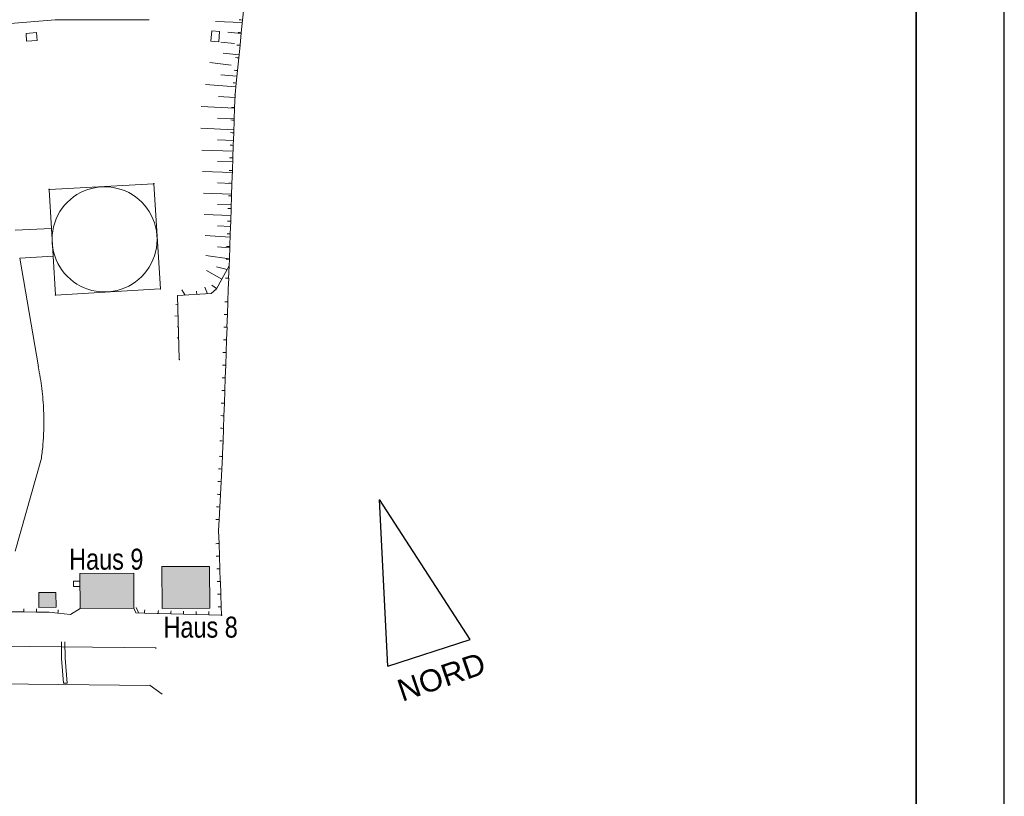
# Model space of a CAD drawing. Header units: metres. Extents: x -15 to 143, y -45 to 47.
# Tile 36 of 41: x 94.8 to 100.4, y 25.43 to 29.85. Entities that reach past the tile are written whole.
import ezdxf
from ezdxf.enums import TextEntityAlignment as Align

# ---------------------------------------------------------------- set-up
doc = ezdxf.new("R2010")
doc.units = ezdxf.units.M
doc.header["$LTSCALE"] = 0.0125
doc.layers.add('X_YYY_STF_8', color=7, linetype='Continuous', lineweight=9)
doc.layers.add('X_YYY_STF__8', color=7, linetype='Continuous')
doc.styles.add('Arial', font='arial.ttf')
doc.styles.add('ERSTELLTER_STIL_2', font='ARIALN.TTF')

# ---------------------------------------------------------------- blocks, each defined once
blk = doc.blocks.new('Ü_Plan_W')
at = {"layer": 'X_YYY_STF_8', "linetype": 'Continuous', "lineweight": 9}
for points in [[(7.144, 2.8461), (7.1435, 2.8448), (7.1423, 2.8448), (7.1414, 2.8461), (7.1423, 2.8473), (7.1435, 2.8473), (7.144, 2.8461)], [(7.08, 0.3785), (7.0792, 0.3772), (7.0779, 0.3772), (7.0775, 0.3785), (7.0779, 0.3793), (7.0792, 0.3793), (7.08, 0.3785)]]:
    blk.add_hatch(color=256, dxfattribs=at).paths.add_polyline_path(points, flags=0)
at = {"layer": 'X_YYY_STF_8', "linetype": 'Continuous', "lineweight": 0}
for points in [[(6.263, 2.3965), (6.2626, 2.3952), (6.2613, 2.3952), (6.2605, 2.3965), (6.2613, 2.3978), (6.2626, 2.3978), (6.263, 2.3965)], [(6.7592, 2.4244), (6.7583, 2.4236), (6.7575, 2.4236), (6.7566, 2.4244), (6.7575, 2.4257), (6.7583, 2.4257), (6.7592, 2.4244)], [(6.7901, 1.9253), (6.7892, 1.9241), (6.7884, 1.9241), (6.7875, 1.9253), (6.7884, 1.9266), (6.7892, 1.9266), (6.7901, 1.9253)], [(6.2926, 1.8965), (6.2918, 1.8953), (6.2905, 1.8953), (6.2901, 1.8965), (6.2905, 1.8978), (6.2918, 1.8978)], [(6.8798, 1.5909), (6.8794, 1.5896), (6.8781, 1.5896), (6.8773, 1.5909), (6.8781, 1.5922), (6.8794, 1.5922), (6.8798, 1.5909)], [(7.0872, 1.1904), (7.0864, 1.1896), (7.0851, 1.1896), (7.0847, 1.1904), (7.0851, 1.1917), (7.0864, 1.1917), (7.0872, 1.1904)], [(6.7689, 0.2231), (6.768, 0.2218), (6.7668, 0.2218), (6.7659, 0.2231), (6.7668, 0.2239), (6.768, 0.2239), (6.7689, 0.2231)], [(6.741, 0.0453), (6.7401, 0.044), (6.7388, 0.044), (6.7384, 0.0453), (6.7388, 0.0461), (6.7401, 0.0461), (6.741, 0.0453)]]:
    blk.add_hatch(color=256, dxfattribs=at).paths.add_polyline_path(points, flags=0)
at = {"layer": 'X_YYY_STF_8'}
h = blk.add_hatch(color=9, dxfattribs=at)
h.dxf.hatch_style = 1
edge = h.paths.add_edge_path()
edge.add_line((6.7951, 0.6083), (7.0225, 0.6093))
edge.add_line((7.0225, 0.6093), (7.0236, 0.4115))
edge.add_line((7.0236, 0.4115), (6.7968, 0.4102))
edge.add_line((6.7968, 0.4102), (6.7951, 0.6083))
h = blk.add_hatch(color=9, dxfattribs=at)
h.dxf.hatch_style = 1
h.paths.add_polyline_path([(6.4075, 0.5766), (6.6626, 0.577), (6.6631, 0.4111), (6.4078, 0.4106)])
h = blk.add_hatch(color=9, dxfattribs=at)
h.dxf.hatch_style = 1
h.paths.add_polyline_path([(6.2126, 0.486), (6.2935, 0.4864), (6.2939, 0.4157), (6.2126, 0.4153)])
at = {"layer": 'X_YYY_STF_8', "linetype": 'Continuous', "lineweight": 0}
for p, q in [((7.1838, 3.2584), (7.1783, 3.2)), ((6.3036, 3.2008), (6.2897, 3.2008)), ((6.735, 3.2021), (6.3036, 3.2008)), ((7.177, 3.1881), (7.0508, 3.1941)), ((7.1706, 3.2008), (7.163, 3.2013)), ((7.1783, 3.2), (7.1719, 3.1403)), ((7.1783, 3.2), (7.1783, 3.2)), ((6.2012, 3.1407), (6.1517, 3.1369)), ((6.1517, 3.1369), (6.1542, 3.0997)), ((6.2042, 3.1035), (6.2012, 3.1407)), ((7.0699, 3.1466), (7.0326, 3.15)), ((7.0652, 3.0967), (7.0699, 3.1466)), ((7.1719, 3.1373), (7.1093, 3.1424)), ((7.1647, 3.1411), (7.1571, 3.1416)), ((7.1723, 3.1403), (7.1664, 3.0806)), ((7.1719, 3.1403), (7.1723, 3.1403)), ((7.028, 3.1005), (7.0652, 3.0967)), ((7.1397, 3.0899), (7.0756, 3.0961)), ((7.1588, 3.0815), (7.1512, 3.0819)), ((7.1618, 3.0357), (7.0864, 3.0434)), ((7.1664, 3.0806), (7.1601, 3.0209)), ((7.1664, 3.0806), (7.1664, 3.0806)), ((7.1245, 2.9866), (7.0237, 2.9985)), ((7.1529, 3.0218), (7.1452, 3.0222)), ((7.1605, 3.0209), (7.1541, 2.9612)), ((7.1601, 3.0209), (7.1605, 3.0209)), ((7.1469, 2.9617), (7.1393, 2.9625)), ((7.1545, 2.9612), (7.1482, 2.9015)), ((7.1541, 2.9612), (7.1545, 2.9612)), ((7.1516, 2.9346), (7.0754, 2.9409)), ((7.141, 2.902), (7.1334, 2.9028)), ((7.1482, 2.9015), (7.1427, 2.8473)), ((7.1482, 2.9015), (7.1482, 2.9015)), ((7.1465, 2.8838), (7.0026, 2.8943)), ((7.1423, 2.833), (7.0644, 2.8376)), ((7.1435, 2.8461), (7.1435, 2.8459)), ((7.1406, 2.7822), (6.9818, 2.7902)), ((7.1334, 2.7864), (7.1258, 2.7864)), ((7.141, 2.786), (7.1389, 2.7259)), ((7.141, 2.786), (7.141, 2.786)), ((7.1389, 2.7314), (7.0589, 2.7352)), ((7.1313, 2.7263), (7.1236, 2.7267)), ((7.1389, 2.7263), (7.1368, 2.6662)), ((7.1389, 2.7259), (7.1389, 2.7263)), ((7.1372, 2.6801), (6.981, 2.6873)), ((7.1291, 2.6662), (7.1215, 2.6666)), ((7.1368, 2.6662), (7.1347, 2.6061)), ((7.1368, 2.6662), (7.1368, 2.666)), ((7.1355, 2.6293), (7.0593, 2.6323)), ((7.1334, 2.5785), (6.9848, 2.584)), ((7.127, 2.6065), (7.1194, 2.6065)), ((7.1347, 2.6061), (7.1325, 2.5459)), ((7.1347, 2.6061), (7.1347, 2.6061)), ((7.1317, 2.5277), (7.0593, 2.5303)), ((7.1249, 2.5464), (7.1173, 2.5468)), ((7.1325, 2.5464), (7.1304, 2.4862)), ((7.1325, 2.5459), (7.1325, 2.5464)), ((7.13, 2.4769), (6.989, 2.4816)), ((7.1228, 2.4862), (7.1156, 2.4867)), ((7.1304, 2.4862), (7.1283, 2.4261)), ((7.1304, 2.4862), (7.1304, 2.486)), ((7.1283, 2.4257), (7.0597, 2.4283)), ((6.2626, 2.3969), (6.2626, 2.3965)), ((6.7566, 2.4244), (6.263, 2.3965)), ((6.7579, 2.4232), (6.7888, 1.9266)), ((6.7587, 2.4249), (6.7587, 2.4247)), ((7.1207, 2.4266), (7.1135, 2.4266)), ((7.1283, 2.4261), (7.1262, 2.3664)), ((7.1283, 2.4261), (7.1283, 2.4259)), ((7.1266, 2.3749), (6.9928, 2.38)), ((7.119, 2.3664), (7.1114, 2.3669)), ((7.1262, 2.3664), (7.1241, 2.3063)), ((7.1262, 2.3664), (7.1262, 2.3664)), ((7.1249, 2.3237), (7.0597, 2.3262)), ((7.1169, 2.3063), (7.1093, 2.3068)), ((7.1245, 2.3063), (7.1224, 2.2462)), ((7.1241, 2.3063), (7.1245, 2.3063)), ((7.1232, 2.2729), (6.9966, 2.2788)), ((7.1148, 2.2466), (7.1071, 2.2466)), ((7.1224, 2.2466), (7.1203, 2.1865)), ((7.1224, 2.2462), (7.1224, 2.2466)), ((6.2723, 2.2123), (6.1, 2.2035)), ((6.2723, 2.2123), (6.2804, 2.0807)), ((7.1211, 2.2221), (7.0602, 2.225)), ((7.1194, 2.1709), (7.0005, 2.1789)), ((7.1126, 2.1865), (7.105, 2.187)), ((7.1203, 2.1865), (7.1181, 2.1264)), ((7.1203, 2.1865), (7.1203, 2.1863)), ((7.1177, 2.1201), (7.0602, 2.1251)), ((7.1105, 2.1268), (7.1029, 2.1268)), ((7.1181, 2.1264), (7.116, 2.0663)), ((7.1181, 2.1264), (7.1181, 2.1262)), ((6.2804, 2.0807), (6.1225, 2.0718)), ((6.2105, 1.5562), (6.1225, 2.0718)), ((6.291, 1.8978), (6.2804, 2.0807)), ((7.116, 2.0684), (7.0043, 2.0832)), ((7.1084, 2.0667), (7.1008, 2.0667)), ((7.116, 2.0667), (7.1148, 2.0354)), ((7.116, 2.0663), (7.116, 2.0667)), ((7.08, 1.9723), (7.0068, 2.013)), ((7.0546, 1.9258), (7.1148, 2.0354)), ((7.1054, 2.018), (7.0555, 2.0303)), ((7.1054, 1.9757), (7.0978, 1.9761)), ((7.1131, 1.9757), (7.1109, 1.9236)), ((7.1126, 1.9753), (7.1131, 1.9757)), ((6.7875, 1.9253), (6.2922, 1.8965)), ((6.7896, 1.9253), (6.7896, 1.9251)), ((6.9069, 1.8965), (6.89, 1.9211)), ((6.9611, 1.8995), (6.9602, 1.9143)), ((7.0119, 1.9025), (7, 1.9338)), ((7.0297, 1.9033), (7.0546, 1.9258)), ((7.0555, 1.9274), (7.0322, 1.944)), ((7.1109, 1.9236), (7.1088, 1.8635)), ((6.2922, 1.8965), (6.2922, 1.8963)), ((6.8697, 1.8944), (7.0297, 1.9033)), ((6.9683, 1.8741), (6.9683, 1.8737)), ((6.8709, 1.8496), (6.8616, 1.8521)), ((7.1012, 1.8639), (7.094, 1.8639)), ((7.1088, 1.8635), (7.1067, 1.8038)), ((7.1088, 1.8635), (7.1088, 1.8635)), ((6.8726, 1.7962), (6.8578, 1.7975)), ((7.0995, 1.8038), (7.0919, 1.8043)), ((7.1071, 1.8038), (7.1046, 1.7437)), ((7.1067, 1.8038), (7.1071, 1.8038)), ((6.8743, 1.7446), (6.8688, 1.745)), ((7.0974, 1.7441), (7.0898, 1.7441)), ((7.105, 1.7437), (7.1029, 1.6836)), ((7.1046, 1.7437), (7.105, 1.7437)), ((6.8756, 1.6933), (6.8684, 1.6933)), ((7.0953, 1.684), (7.0877, 1.684)), ((7.1029, 1.684), (7.1008, 1.6239)), ((7.1029, 1.6836), (7.1029, 1.684)), ((6.8773, 1.6421), (6.8751, 1.6421)), ((6.8794, 1.5913), (6.8794, 1.5909)), ((7.0932, 1.6239), (7.0855, 1.6243)), ((7.1008, 1.6239), (7.0987, 1.5638)), ((7.1008, 1.6239), (7.1008, 1.6239)), ((7.0911, 1.5642), (7.0834, 1.5642)), ((7.0987, 1.5638), (7.0966, 1.5037)), ((7.0987, 1.5638), (7.0987, 1.5638)), ((7.0889, 1.5041), (7.0813, 1.5041)), ((7.0966, 1.5041), (7.0944, 1.444)), ((7.0966, 1.5037), (7.0966, 1.5041)), ((7.0868, 1.4444), (7.0796, 1.4444)), ((7.0944, 1.444), (7.0923, 1.3839)), ((7.0944, 1.444), (7.0944, 1.444)), ((7.0847, 1.3843), (7.0775, 1.3843)), ((7.0923, 1.3839), (7.0902, 1.3242)), ((7.0923, 1.3839), (7.0923, 1.3839)), ((7.0826, 1.3242), (7.0754, 1.3246)), ((7.0902, 1.3242), (7.0881, 1.2641)), ((7.0902, 1.3242), (7.0902, 1.3242)), ((7.0809, 1.2645), (7.0733, 1.2645)), ((7.0885, 1.2641), (7.0864, 1.204)), ((7.0881, 1.2641), (7.0885, 1.2641)), ((7.0788, 1.2044), (7.0712, 1.2044)), ((7.0855, 1.1896), (7.0826, 1.1307)), ((7.0864, 1.204), (7.086, 1.1921)), ((7.0864, 1.204), (7.0864, 1.204)), ((7.0754, 1.1312), (7.0678, 1.1316)), ((7.0826, 1.1307), (7.0796, 1.071)), ((7.0826, 1.1307), (7.0826, 1.1305)), ((7.072, 1.0715), (7.0648, 1.0719)), ((7.0796, 1.071), (7.0767, 1.0109)), ((7.0796, 1.071), (7.0796, 1.071)), ((7.069, 1.0114), (7.0614, 1.0118)), ((7.0767, 1.0109), (7.0737, 0.9508)), ((7.0767, 1.0109), (7.0767, 1.0107)), ((7.0661, 0.9512), (7.0585, 0.9517)), ((7.0737, 0.9512), (7.0703, 0.8911)), ((7.0737, 0.9508), (7.0737, 0.9512)), ((7.0631, 0.8915), (7.0555, 0.892)), ((7.0707, 0.8911), (7.0673, 0.831)), ((7.0703, 0.8911), (7.0707, 0.8911)), ((7.0597, 0.8314), (7.0525, 0.8319)), ((7.0673, 0.8314), (7.0648, 0.7777)), ((7.0673, 0.831), (7.0673, 0.8314)), ((7.0593, 0.7176), (7.0517, 0.7171)), ((7.0669, 0.718), (7.0669, 0.718)), ((7.0669, 0.718), (7.069, 0.6579)), ((7.0614, 0.6574), (7.0538, 0.6574)), ((7.069, 0.6579), (7.069, 0.6579)), ((7.069, 0.6579), (7.0707, 0.5978)), ((7.0635, 0.5978), (7.0559, 0.5973)), ((7.0707, 0.5978), (7.0712, 0.5982)), ((7.0712, 0.5982), (7.0729, 0.5381)), ((6.377, 0.5139), (6.377, 0.5389)), ((6.377, 0.5389), (6.4075, 0.5389)), ((6.377, 0.522), (6.377, 0.5304)), ((6.4075, 0.514), (6.377, 0.5139)), ((7.0657, 0.5376), (7.058, 0.5372)), ((7.0729, 0.5381), (7.0733, 0.5381)), ((7.0733, 0.5381), (7.075, 0.478)), ((7.0678, 0.4775), (7.0602, 0.4775)), ((7.075, 0.478), (7.0754, 0.478)), ((7.0754, 0.478), (7.0771, 0.4178)), ((6.1411, 0.3937), (6.081, 0.3941)), ((6.1411, 0.4013), (6.1411, 0.4085)), ((6.2012, 0.3933), (6.1411, 0.3937)), ((6.1411, 0.3937), (6.1411, 0.3937)), ((6.2012, 0.4009), (6.2012, 0.4081)), ((6.2012, 0.3933), (6.2012, 0.3933)), ((6.3028, 0.3882), (6.2613, 0.3929)), ((6.3028, 0.3882), (6.3028, 0.3882)), ((6.3036, 0.3954), (6.3045, 0.403)), ((6.4078, 0.4106), (6.3625, 0.3814)), ((6.7139, 0.3878), (6.6719, 0.3891)), ((6.683, 0.3937), (6.6741, 0.4153)), ((6.6851, 0.3886), (6.683, 0.3937)), ((6.7139, 0.3954), (6.7143, 0.403)), ((6.774, 0.3861), (6.7139, 0.3878)), ((6.7139, 0.3878), (6.7139, 0.3878)), ((6.7786, 0.3861), (6.774, 0.3861)), ((6.7786, 0.3933), (6.7791, 0.4009)), ((6.8387, 0.3844), (6.7786, 0.3861)), ((6.7786, 0.3861), (6.7786, 0.3861)), ((6.8387, 0.392), (6.8392, 0.3992)), ((6.8989, 0.3831), (6.8387, 0.3844)), ((6.8387, 0.3844), (6.8387, 0.3844)), ((6.8984, 0.3827), (6.8989, 0.3831)), ((6.9586, 0.3814), (6.8984, 0.3827)), ((6.8989, 0.3903), (6.8989, 0.3979)), ((6.9586, 0.3891), (6.959, 0.3962)), ((7.0187, 0.3802), (6.9586, 0.3814)), ((6.9586, 0.3814), (6.9586, 0.3814)), ((7.0187, 0.3874), (7.0191, 0.395)), ((7.0187, 0.3797), (7.0187, 0.3802)), ((7.0775, 0.3785), (7.0187, 0.3797)), ((7.0699, 0.4178), (7.0623, 0.4174)), ((7.0771, 0.4178), (7.0775, 0.4183)), ((7.0775, 0.4183), (7.0784, 0.3797)), ((7.0796, 0.3785), (7.0796, 0.3783)), ((6.3206, 0.1735), (6.3193, 0.2515)), ((6.3363, 0.2515), (6.3371, 0.1744)), ((5.99, 0.2312), (6.7659, 0.2231)), ((6.7685, 0.2231), (6.7685, 0.2229)), ((6.3299, 0.0551), (6.3206, 0.1735)), ((6.3371, 0.1744), (6.3464, 0.0563)), ((6.7384, 0.0453), (5.9866, 0.0538)), ((6.3464, 0.0563), (6.3299, 0.0551)), ((6.7405, 0.0453), (6.7405, 0.0451)), ((6.7968, 0.0034), (6.7405, 0.0444))]:
    blk.add_line(p, q, dxfattribs=at)
at = {"layer": 'X_YYY_STF_8', "linetype": 'Continuous', "lineweight": 5}
for p, q in [((6.1563, 3.1907), (6.0382, 3.1814)), ((6.2897, 3.2008), (6.1563, 3.1907)), ((6.2617, 2.3952), (6.2723, 2.2123)), ((6.7731, 2.1607), (6.7731, 2.1603)), ((6.8785, 1.5922), (6.8697, 1.8944)), ((6.2253, 1.1235), (6.1009, 0.682))]:
    blk.add_line(p, q, dxfattribs=at)
at = {"layer": 'X_YYY_STF_8', "linetype": 'Continuous', "lineweight": 13}
for p, q in [((7.1783, 3.2), (7.1706, 3.2008)), ((7.1723, 3.1403), (7.1647, 3.1411)), ((7.1664, 3.0806), (7.1588, 3.0815)), ((7.1605, 3.0209), (7.1529, 3.0218)), ((7.1545, 2.9612), (7.1469, 2.9617)), ((7.1482, 2.9015), (7.141, 2.902)), ((7.141, 2.786), (7.1334, 2.7864)), ((7.1389, 2.7263), (7.1313, 2.7263)), ((7.1368, 2.6662), (7.1291, 2.6662)), ((7.1347, 2.6061), (7.127, 2.6065)), ((7.1325, 2.5464), (7.1249, 2.5464)), ((7.1304, 2.4862), (7.1228, 2.4862)), ((7.1283, 2.4261), (7.1207, 2.4266)), ((7.1262, 2.3664), (7.119, 2.3664)), ((7.1245, 2.3063), (7.1169, 2.3063)), ((7.1224, 2.2466), (7.1148, 2.2466)), ((7.1203, 2.1865), (7.1126, 2.1865)), ((7.1181, 2.1264), (7.1105, 2.1268)), ((7.116, 2.0667), (7.1084, 2.0667)), ((7.1131, 1.9757), (7.1054, 1.9757)), ((7.1088, 1.8635), (7.1012, 1.8639)), ((7.1071, 1.8038), (7.0995, 1.8038)), ((7.105, 1.7437), (7.0974, 1.7441)), ((7.1029, 1.684), (7.0953, 1.684)), ((7.1008, 1.6239), (7.0932, 1.6239)), ((7.0987, 1.5638), (7.0911, 1.5642)), ((7.0966, 1.5041), (7.0889, 1.5041)), ((7.0944, 1.444), (7.0868, 1.4444)), ((7.0923, 1.3839), (7.0847, 1.3843)), ((7.0902, 1.3242), (7.0826, 1.3242)), ((7.0885, 1.2641), (7.0809, 1.2645)), ((7.0864, 1.204), (7.0788, 1.2044)), ((7.0826, 1.1307), (7.0754, 1.1312)), ((7.0796, 1.071), (7.072, 1.0715)), ((7.0767, 1.0109), (7.069, 1.0114)), ((7.0737, 0.9512), (7.0661, 0.9512)), ((7.0707, 0.8911), (7.0631, 0.8915)), ((7.0673, 0.8314), (7.0597, 0.8314)), ((7.0669, 0.718), (7.0593, 0.7176)), ((7.069, 0.6579), (7.0614, 0.6574)), ((7.0712, 0.5982), (7.0635, 0.5978)), ((7.0733, 0.5381), (7.0657, 0.5376)), ((7.0754, 0.478), (7.0678, 0.4775)), ((6.1411, 0.3937), (6.1411, 0.4013)), ((6.2012, 0.3933), (6.2012, 0.4009)), ((6.3028, 0.3882), (6.3036, 0.3954)), ((6.6719, 0.3891), (6.6631, 0.4111)), ((6.7139, 0.3878), (6.7139, 0.3954)), ((6.7786, 0.3861), (6.7786, 0.3933)), ((6.8387, 0.3844), (6.8387, 0.392)), ((6.8989, 0.3831), (6.8989, 0.3903)), ((6.9586, 0.3814), (6.9586, 0.3891)), ((7.0187, 0.3802), (7.0187, 0.3874)), ((7.0775, 0.4183), (7.0699, 0.4178))]:
    blk.add_line(p, q, dxfattribs=at)
at = {"layer": 'X_YYY_STF_8', "linetype": 'Continuous', "lineweight": 9}
for p, q in [((7.1783, 3.2), (7.1783, 3.2)), ((7.1719, 3.1403), (7.1723, 3.1403)), ((7.1664, 3.0806), (7.1664, 3.0806)), ((7.1601, 3.0209), (7.1605, 3.0209)), ((7.1541, 2.9612), (7.1545, 2.9612)), ((7.1482, 2.9015), (7.1482, 2.9015)), ((7.1427, 2.8448), (7.141, 2.786)), ((7.141, 2.786), (7.141, 2.786)), ((7.1389, 2.7259), (7.1389, 2.7263)), ((7.1368, 2.6662), (7.1368, 2.666)), ((7.1347, 2.6061), (7.1347, 2.6061)), ((7.1325, 2.5459), (7.1325, 2.5464)), ((7.1304, 2.4862), (7.1304, 2.486)), ((7.1283, 2.4261), (7.1283, 2.4259)), ((7.1262, 2.3664), (7.1262, 2.3664)), ((7.1241, 2.3063), (7.1245, 2.3063)), ((7.1224, 2.2462), (7.1224, 2.2466)), ((7.1203, 2.1865), (7.1203, 2.1863)), ((7.1181, 2.1264), (7.1181, 2.1262)), ((7.116, 2.0663), (7.116, 2.0667)), ((7.1148, 2.0354), (7.1126, 1.9753)), ((7.1126, 1.9753), (7.1131, 1.9757)), ((7.1088, 1.8635), (7.1088, 1.8635)), ((7.1067, 1.8038), (7.1071, 1.8038)), ((7.1046, 1.7437), (7.105, 1.7437)), ((7.1029, 1.6836), (7.1029, 1.684)), ((7.1008, 1.6239), (7.1008, 1.6239)), ((7.0987, 1.5638), (7.0987, 1.5638)), ((7.0966, 1.5037), (7.0966, 1.5041)), ((7.0944, 1.444), (7.0944, 1.444)), ((7.0923, 1.3839), (7.0923, 1.3839)), ((7.0902, 1.3242), (7.0902, 1.3242)), ((7.0881, 1.2641), (7.0885, 1.2641)), ((7.0864, 1.204), (7.0864, 1.204)), ((7.0868, 1.1908), (7.0868, 1.1906)), ((7.0826, 1.1307), (7.0826, 1.1305)), ((7.0796, 1.071), (7.0796, 1.071)), ((7.0767, 1.0109), (7.0767, 1.0107)), ((7.0737, 0.9508), (7.0737, 0.9512)), ((7.0703, 0.8911), (7.0707, 0.8911)), ((7.0673, 0.831), (7.0673, 0.8314)), ((7.0648, 0.7777), (7.0669, 0.718)), ((7.0669, 0.718), (7.0669, 0.718)), ((7.069, 0.6579), (7.069, 0.6579)), ((7.0707, 0.5978), (7.0712, 0.5982)), ((7.0729, 0.5381), (7.0733, 0.5381)), ((7.075, 0.478), (7.0754, 0.478)), ((6.1411, 0.3937), (6.1411, 0.3937)), ((6.2613, 0.3929), (6.2012, 0.3933)), ((6.2012, 0.3933), (6.2012, 0.3933)), ((6.3625, 0.3814), (6.3028, 0.3882)), ((6.3028, 0.3882), (6.3028, 0.3882)), ((6.7139, 0.3878), (6.7139, 0.3878)), ((6.7786, 0.3861), (6.7786, 0.3861)), ((6.8387, 0.3844), (6.8387, 0.3844)), ((6.8984, 0.3827), (6.8989, 0.3831)), ((6.9586, 0.3814), (6.9586, 0.3814)), ((7.0187, 0.3797), (7.0187, 0.3802)), ((7.0771, 0.4178), (7.0775, 0.4183))]:
    blk.add_line(p, q, dxfattribs=at)
at = {"layer": 'X_YYY_STF_8', "linetype": 'Continuous', "lineweight": 18}
for p, q in [((7.0326, 3.15), (7.028, 3.1005)), ((6.1542, 3.0997), (6.2042, 3.1035))]:
    blk.add_line(p, q, dxfattribs=at)
at = {"layer": 'X_YYY_STF_8', "linetype": 'Continuous', "lineweight": 9}
for points in [[(7.144, 2.8461), (7.1435, 2.8448), (7.1423, 2.8448), (7.1414, 2.8461), (7.1423, 2.8473), (7.1435, 2.8473), (7.144, 2.8461)], [(7.08, 0.3785), (7.0792, 0.3772), (7.0779, 0.3772), (7.0775, 0.3785), (7.0779, 0.3793), (7.0792, 0.3793), (7.08, 0.3785)]]:
    blk.add_lwpolyline(points, close=True, dxfattribs=at)
at = {"layer": 'X_YYY_STF_8', "linetype": 'Continuous', "lineweight": 0}
for points in [[(7.1414, 2.8461), (7.1414, 2.8462), (7.1414, 2.8463), (7.1415, 2.8464), (7.1415, 2.8465), (7.1415, 2.8466), (7.1415, 2.8467), (7.1416, 2.8468), (7.1416, 2.8469), (7.1417, 2.847), (7.1417, 2.847), (7.1418, 2.8471), (7.1419, 2.8471), (7.142, 2.8472), (7.1421, 2.8472), (7.1421, 2.8473), (7.1422, 2.8473), (7.1423, 2.8473), (7.1425, 2.8473), (7.1426, 2.8473), (7.1427, 2.8473)], [(7.1427, 2.8452), (7.1426, 2.8452), (7.1425, 2.8452), (7.1423, 2.8453), (7.1422, 2.8453), (7.1421, 2.8453), (7.1421, 2.8453), (7.142, 2.8454), (7.1419, 2.8454), (7.1418, 2.8455), (7.1417, 2.8455), (7.1417, 2.8455), (7.1416, 2.8456), (7.1416, 2.8457), (7.1415, 2.8457), (7.1415, 2.8458), (7.1415, 2.8458), (7.1415, 2.8459), (7.1414, 2.846), (7.1414, 2.846), (7.1414, 2.8461)], [(7.1427, 2.8473), (7.1428, 2.8473), (7.1428, 2.8473), (7.1429, 2.8473), (7.1429, 2.8473), (7.143, 2.8473), (7.1431, 2.8472), (7.1431, 2.8472), (7.1432, 2.8471), (7.1432, 2.8471), (7.1433, 2.847), (7.1433, 2.847), (7.1434, 2.8469), (7.1434, 2.8468), (7.1434, 2.8467), (7.1435, 2.8466), (7.1435, 2.8465), (7.1435, 2.8464), (7.1435, 2.8463), (7.1435, 2.8462), (7.1435, 2.8461)], [(7.1435, 2.8461), (7.1435, 2.846), (7.1435, 2.846), (7.1435, 2.8459), (7.1435, 2.8458), (7.1435, 2.8458), (7.1434, 2.8457), (7.1434, 2.8457), (7.1434, 2.8456), (7.1433, 2.8455), (7.1433, 2.8455), (7.1432, 2.8455), (7.1432, 2.8454), (7.1431, 2.8454), (7.1431, 2.8453), (7.143, 2.8453), (7.1429, 2.8453), (7.1429, 2.8453), (7.1428, 2.8452), (7.1428, 2.8452), (7.1427, 2.8452)], [(6.2605, 2.3969), (6.2605, 2.397), (6.2605, 2.397), (6.2605, 2.3971), (6.2605, 2.3972), (6.2606, 2.3972), (6.2606, 2.3973), (6.2606, 2.3973), (6.2607, 2.3974), (6.2607, 2.3975), (6.2608, 2.3975), (6.2609, 2.3975), (6.2609, 2.3976), (6.261, 2.3976), (6.2611, 2.3977), (6.2612, 2.3977), (6.2613, 2.3977), (6.2614, 2.3977), (6.2615, 2.3978), (6.2616, 2.3978), (6.2617, 2.3978)], [(6.2617, 2.3957), (6.2616, 2.3957), (6.2615, 2.3957), (6.2614, 2.3957), (6.2613, 2.3957), (6.2612, 2.3957), (6.2611, 2.3958), (6.261, 2.3958), (6.2609, 2.3959), (6.2609, 2.3959), (6.2608, 2.396), (6.2607, 2.396), (6.2607, 2.3961), (6.2606, 2.3962), (6.2606, 2.3963), (6.2606, 2.3964), (6.2605, 2.3965), (6.2605, 2.3966), (6.2605, 2.3967), (6.2605, 2.3968), (6.2605, 2.3969)], [(6.2617, 2.3978), (6.2618, 2.3978), (6.2619, 2.3978), (6.2619, 2.3977), (6.262, 2.3977), (6.2621, 2.3977), (6.2621, 2.3977), (6.2622, 2.3976), (6.2622, 2.3976), (6.2623, 2.3975), (6.2623, 2.3975), (6.2624, 2.3975), (6.2624, 2.3974), (6.2624, 2.3973), (6.2625, 2.3973), (6.2625, 2.3972), (6.2625, 2.3972), (6.2626, 2.3971), (6.2626, 2.397), (6.2626, 2.397), (6.2626, 2.3969)], [(6.2626, 2.3965), (6.2626, 2.3964), (6.2626, 2.3964), (6.2626, 2.3963), (6.2625, 2.3962), (6.2625, 2.3962), (6.2625, 2.3961), (6.2624, 2.3961), (6.2624, 2.396), (6.2624, 2.396), (6.2623, 2.3959), (6.2623, 2.3959), (6.2622, 2.3958), (6.2622, 2.3958), (6.2621, 2.3958), (6.2621, 2.3957), (6.262, 2.3957), (6.2619, 2.3957), (6.2619, 2.3957), (6.2618, 2.3957), (6.2617, 2.3957)], [(6.7566, 2.4249), (6.7566, 2.4249), (6.7566, 2.425), (6.7566, 2.4251), (6.7567, 2.4252), (6.7567, 2.4252), (6.7567, 2.4253), (6.7568, 2.4254), (6.7568, 2.4255), (6.7569, 2.4256), (6.7569, 2.4257), (6.757, 2.4257), (6.7571, 2.4258), (6.7572, 2.4259), (6.7572, 2.4259), (6.7573, 2.426), (6.7574, 2.426), (6.7575, 2.4261), (6.7576, 2.4261), (6.7578, 2.4261), (6.7579, 2.4261)], [(6.7579, 2.4236), (6.7578, 2.4236), (6.7576, 2.4236), (6.7575, 2.4236), (6.7574, 2.4236), (6.7573, 2.4237), (6.7572, 2.4237), (6.7572, 2.4237), (6.7571, 2.4238), (6.757, 2.4239), (6.7569, 2.4239), (6.7569, 2.424), (6.7568, 2.4241), (6.7568, 2.4241), (6.7567, 2.4242), (6.7567, 2.4243), (6.7567, 2.4244), (6.7566, 2.4245), (6.7566, 2.4246), (6.7566, 2.4247), (6.7566, 2.4249)], [(6.7579, 2.4261), (6.758, 2.4261), (6.758, 2.4261), (6.7581, 2.4261), (6.7581, 2.426), (6.7582, 2.426), (6.7583, 2.4259), (6.7583, 2.4259), (6.7584, 2.4258), (6.7584, 2.4257), (6.7585, 2.4257), (6.7585, 2.4256), (6.7586, 2.4255), (6.7586, 2.4254), (6.7586, 2.4253), (6.7587, 2.4252), (6.7587, 2.4252), (6.7587, 2.4251), (6.7587, 2.425), (6.7587, 2.4249), (6.7587, 2.4249)], [(6.7587, 2.4249), (6.7587, 2.4247), (6.7587, 2.4246), (6.7587, 2.4245), (6.7587, 2.4244), (6.7587, 2.4243), (6.7586, 2.4242), (6.7586, 2.4241), (6.7586, 2.4241), (6.7585, 2.424), (6.7585, 2.4239), (6.7584, 2.4239), (6.7584, 2.4238), (6.7583, 2.4237), (6.7583, 2.4237), (6.7582, 2.4237), (6.7581, 2.4236), (6.7581, 2.4236), (6.758, 2.4236), (6.758, 2.4236), (6.7579, 2.4236)], [(6.7875, 1.9253), (6.7875, 1.9255), (6.7875, 1.9256), (6.7875, 1.9257), (6.7876, 1.9258), (6.7876, 1.9259), (6.7876, 1.926), (6.7877, 1.9261), (6.7877, 1.9261), (6.7878, 1.9262), (6.7878, 1.9263), (6.7879, 1.9263), (6.788, 1.9264), (6.7881, 1.9264), (6.7881, 1.9265), (6.7882, 1.9265), (6.7883, 1.9265), (6.7884, 1.9266), (6.7886, 1.9266), (6.7887, 1.9266), (6.7888, 1.9266)], [(6.7888, 1.9245), (6.7887, 1.9245), (6.7886, 1.9245), (6.7884, 1.9245), (6.7883, 1.9245), (6.7882, 1.9246), (6.7881, 1.9246), (6.7881, 1.9246), (6.788, 1.9247), (6.7879, 1.9247), (6.7878, 1.9247), (6.7878, 1.9248), (6.7877, 1.9248), (6.7877, 1.9249), (6.7876, 1.925), (6.7876, 1.925), (6.7876, 1.9251), (6.7875, 1.9251), (6.7875, 1.9252), (6.7875, 1.9253), (6.7875, 1.9253)], [(6.7888, 1.9266), (6.7889, 1.9266), (6.7889, 1.9266), (6.789, 1.9266), (6.789, 1.9265), (6.7891, 1.9265), (6.7892, 1.9265), (6.7892, 1.9264), (6.7893, 1.9264), (6.7893, 1.9263), (6.7894, 1.9263), (6.7894, 1.9262), (6.7895, 1.9261), (6.7895, 1.9261), (6.7895, 1.926), (6.7896, 1.9259), (6.7896, 1.9258), (6.7896, 1.9257), (6.7896, 1.9256), (6.7896, 1.9255), (6.7896, 1.9253)], [(6.7896, 1.9253), (6.7896, 1.9253), (6.7896, 1.9252), (6.7896, 1.9251), (6.7896, 1.9251), (6.7896, 1.925), (6.7895, 1.925), (6.7895, 1.9249), (6.7895, 1.9248), (6.7894, 1.9248), (6.7894, 1.9247), (6.7893, 1.9247), (6.7893, 1.9247), (6.7892, 1.9246), (6.7892, 1.9246), (6.7891, 1.9246), (6.789, 1.9245), (6.789, 1.9245), (6.7889, 1.9245), (6.7889, 1.9245), (6.7888, 1.9245)], [(6.2901, 1.8965), (6.2901, 1.8967), (6.2901, 1.8968), (6.2901, 1.8969), (6.2902, 1.897), (6.2902, 1.8971), (6.2902, 1.8972), (6.2902, 1.8973), (6.2903, 1.8974), (6.2903, 1.8974), (6.2904, 1.8975), (6.2904, 1.8976), (6.2905, 1.8976), (6.2905, 1.8977), (6.2906, 1.8977), (6.2906, 1.8977), (6.2907, 1.8978), (6.2908, 1.8978), (6.2908, 1.8978), (6.2909, 1.8978), (6.291, 1.8978)], [(6.291, 1.8957), (6.2909, 1.8957), (6.2908, 1.8957), (6.2908, 1.8957), (6.2907, 1.8957), (6.2906, 1.8958), (6.2906, 1.8958), (6.2905, 1.8958), (6.2905, 1.8959), (6.2904, 1.8959), (6.2904, 1.896), (6.2903, 1.896), (6.2903, 1.8961), (6.2902, 1.8961), (6.2902, 1.8962), (6.2902, 1.8962), (6.2902, 1.8963), (6.2901, 1.8964), (6.2901, 1.8964), (6.2901, 1.8965), (6.2901, 1.8965)], [(6.291, 1.8978), (6.2911, 1.8978), (6.2912, 1.8978), (6.2913, 1.8978), (6.2914, 1.8978), (6.2915, 1.8977), (6.2916, 1.8977), (6.2917, 1.8977), (6.2918, 1.8976), (6.2918, 1.8976), (6.2919, 1.8975), (6.292, 1.8974), (6.292, 1.8974), (6.2921, 1.8973), (6.2921, 1.8972), (6.2921, 1.8971), (6.2922, 1.897), (6.2922, 1.8969), (6.2922, 1.8968), (6.2922, 1.8967), (6.2922, 1.8965)], [(6.2922, 1.8965), (6.2922, 1.8965), (6.2922, 1.8964), (6.2922, 1.8964), (6.2921, 1.8963), (6.2921, 1.8962), (6.292, 1.8962), (6.292, 1.8961), (6.2919, 1.8961), (6.2918, 1.896), (6.2917, 1.896), (6.2917, 1.8959), (6.2916, 1.8959), (6.2915, 1.8958), (6.2914, 1.8958), (6.2913, 1.8958), (6.2912, 1.8957), (6.2912, 1.8957), (6.2911, 1.8957), (6.291, 1.8957), (6.291, 1.8957)], [(6.8773, 1.5913), (6.8773, 1.5914), (6.8773, 1.5914), (6.8773, 1.5915), (6.8773, 1.5916), (6.8773, 1.5916), (6.8774, 1.5917), (6.8774, 1.5917), (6.8775, 1.5918), (6.8775, 1.5918), (6.8776, 1.5919), (6.8777, 1.5919), (6.8777, 1.592), (6.8778, 1.592), (6.8779, 1.5921), (6.878, 1.5921), (6.8781, 1.5921), (6.8782, 1.5921), (6.8783, 1.5921), (6.8784, 1.5922), (6.8785, 1.5922)], [(6.8785, 1.59), (6.8784, 1.59), (6.8783, 1.5901), (6.8782, 1.5901), (6.8781, 1.5901), (6.878, 1.5901), (6.8779, 1.5902), (6.8778, 1.5902), (6.8777, 1.5902), (6.8777, 1.5903), (6.8776, 1.5904), (6.8775, 1.5904), (6.8775, 1.5905), (6.8774, 1.5906), (6.8774, 1.5907), (6.8773, 1.5908), (6.8773, 1.5909), (6.8773, 1.591), (6.8773, 1.5911), (6.8773, 1.5912), (6.8773, 1.5913)], [(6.8785, 1.5922), (6.8786, 1.5922), (6.8787, 1.5921), (6.8787, 1.5921), (6.8788, 1.5921), (6.8788, 1.5921), (6.8789, 1.5921), (6.879, 1.592), (6.879, 1.592), (6.8791, 1.5919), (6.8791, 1.5919), (6.8792, 1.5918), (6.8792, 1.5918), (6.8792, 1.5917), (6.8793, 1.5917), (6.8793, 1.5916), (6.8793, 1.5916), (6.8794, 1.5915), (6.8794, 1.5914), (6.8794, 1.5914), (6.8794, 1.5913)], [(6.8794, 1.5909), (6.8794, 1.5908), (6.8794, 1.5908), (6.8794, 1.5907), (6.8793, 1.5906), (6.8793, 1.5906), (6.8793, 1.5905), (6.8792, 1.5905), (6.8792, 1.5904), (6.8792, 1.5904), (6.8791, 1.5903), (6.8791, 1.5903), (6.879, 1.5902), (6.879, 1.5902), (6.8789, 1.5901), (6.8788, 1.5901), (6.8788, 1.5901), (6.8787, 1.5901), (6.8787, 1.5901), (6.8786, 1.59), (6.8785, 1.59)], [(6.2097, 1.5558), (6.2123, 1.543), (6.2147, 1.5302), (6.2171, 1.5173), (6.2193, 1.5045), (6.2213, 1.4916), (6.2233, 1.4786), (6.2251, 1.4657), (6.2267, 1.4527), (6.2283, 1.4397), (6.2297, 1.4267), (6.2309, 1.4137), (6.2321, 1.4006), (6.2331, 1.3875), (6.2339, 1.3744), (6.2347, 1.3613), (6.2353, 1.3481), (6.2357, 1.335), (6.2361, 1.3218), (6.2363, 1.3086), (6.2363, 1.2954)], [(6.2363, 1.2954), (6.2363, 1.2866), (6.2362, 1.2778), (6.2361, 1.269), (6.2359, 1.2603), (6.2356, 1.2515), (6.2353, 1.2428), (6.2349, 1.2341), (6.2345, 1.2255), (6.234, 1.2168), (6.2334, 1.2082), (6.2328, 1.1996), (6.2321, 1.191), (6.2314, 1.1825), (6.2306, 1.174), (6.2297, 1.1655), (6.2288, 1.1571), (6.2278, 1.1486), (6.2268, 1.1402), (6.2257, 1.1319), (6.2245, 1.1235)], [(7.0775, 0.3785), (7.0775, 0.3786), (7.0775, 0.3787), (7.0775, 0.3788), (7.0776, 0.3789), (7.0776, 0.379), (7.0776, 0.3791), (7.0776, 0.3792), (7.0777, 0.3793), (7.0777, 0.3794), (7.0778, 0.3794), (7.0778, 0.3795), (7.0779, 0.3795), (7.0779, 0.3796), (7.078, 0.3796), (7.078, 0.3797), (7.0781, 0.3797), (7.0782, 0.3797), (7.0782, 0.3797), (7.0783, 0.3797), (7.0784, 0.3797)], [(7.0784, 0.3776), (7.0783, 0.3776), (7.0782, 0.3776), (7.0782, 0.3777), (7.0781, 0.3777), (7.078, 0.3777), (7.078, 0.3777), (7.0779, 0.3778), (7.0779, 0.3778), (7.0778, 0.3778), (7.0778, 0.3779), (7.0777, 0.3779), (7.0777, 0.378), (7.0776, 0.378), (7.0776, 0.3781), (7.0776, 0.3782), (7.0776, 0.3782), (7.0775, 0.3783), (7.0775, 0.3783), (7.0775, 0.3784), (7.0775, 0.3785)], [(7.0784, 0.3797), (7.0785, 0.3797), (7.0786, 0.3797), (7.0787, 0.3797), (7.0788, 0.3797), (7.0789, 0.3797), (7.079, 0.3796), (7.0791, 0.3796), (7.0792, 0.3795), (7.0792, 0.3795), (7.0793, 0.3794), (7.0794, 0.3794), (7.0794, 0.3793), (7.0795, 0.3792), (7.0795, 0.3791), (7.0795, 0.379), (7.0796, 0.3789), (7.0796, 0.3788), (7.0796, 0.3787), (7.0796, 0.3786), (7.0796, 0.3785)], [(7.0796, 0.3785), (7.0796, 0.3784), (7.0796, 0.3783), (7.0796, 0.3783), (7.0795, 0.3782), (7.0795, 0.3782), (7.0794, 0.3781), (7.0794, 0.378), (7.0793, 0.378), (7.0792, 0.3779), (7.0791, 0.3779), (7.0791, 0.3778), (7.079, 0.3778), (7.0789, 0.3778), (7.0788, 0.3777), (7.0787, 0.3777), (7.0786, 0.3777), (7.0786, 0.3777), (7.0785, 0.3776), (7.0784, 0.3776), (7.0784, 0.3776)], [(6.7659, 0.2231), (6.7659, 0.2233), (6.766, 0.2234), (6.766, 0.2235), (6.766, 0.2236), (6.7661, 0.2237), (6.7661, 0.2238), (6.7662, 0.2238), (6.7663, 0.2239), (6.7663, 0.224), (6.7664, 0.2241), (6.7665, 0.2241), (6.7666, 0.2242), (6.7667, 0.2242), (6.7667, 0.2242), (6.7668, 0.2243), (6.7669, 0.2243), (6.767, 0.2243), (6.7671, 0.2243), (6.7671, 0.2244), (6.7672, 0.2244)], [(6.7672, 0.2222), (6.7671, 0.2223), (6.7671, 0.2223), (6.767, 0.2223), (6.7669, 0.2223), (6.7668, 0.2223), (6.7667, 0.2223), (6.7667, 0.2224), (6.7666, 0.2224), (6.7665, 0.2225), (6.7664, 0.2225), (6.7663, 0.2226), (6.7663, 0.2226), (6.7662, 0.2227), (6.7661, 0.2227), (6.7661, 0.2228), (6.766, 0.2229), (6.766, 0.2229), (6.766, 0.223), (6.7659, 0.2231), (6.7659, 0.2231)], [(6.7672, 0.2244), (6.7673, 0.2244), (6.7673, 0.2243), (6.7674, 0.2243), (6.7675, 0.2243), (6.7676, 0.2243), (6.7677, 0.2242), (6.7677, 0.2242), (6.7678, 0.2242), (6.7679, 0.2241), (6.768, 0.2241), (6.7681, 0.224), (6.7681, 0.2239), (6.7682, 0.2238), (6.7683, 0.2238), (6.7683, 0.2237), (6.7684, 0.2236), (6.7684, 0.2235), (6.7684, 0.2234), (6.7685, 0.2233), (6.7685, 0.2231)], [(6.7685, 0.2231), (6.7684, 0.2231), (6.7683, 0.223), (6.7683, 0.2229), (6.7682, 0.2229), (6.7682, 0.2228), (6.7681, 0.2227), (6.768, 0.2227), (6.768, 0.2226), (6.7679, 0.2226), (6.7678, 0.2225), (6.7678, 0.2225), (6.7677, 0.2224), (6.7676, 0.2224), (6.7676, 0.2223), (6.7675, 0.2223), (6.7675, 0.2223), (6.7674, 0.2223), (6.7673, 0.2223), (6.7673, 0.2223), (6.7672, 0.2222)], [(6.7384, 0.0453), (6.7384, 0.0455), (6.7384, 0.0456), (6.7384, 0.0457), (6.7385, 0.0458), (6.7385, 0.0459), (6.7385, 0.046), (6.7386, 0.046), (6.7386, 0.0461), (6.7386, 0.0462), (6.7387, 0.0462), (6.7387, 0.0463), (6.7388, 0.0464), (6.7388, 0.0464), (6.7389, 0.0464), (6.739, 0.0465), (6.739, 0.0465), (6.7391, 0.0465), (6.7391, 0.0465), (6.7392, 0.0466), (6.7393, 0.0466)], [(6.7393, 0.0444), (6.7392, 0.0444), (6.7391, 0.0445), (6.7391, 0.0445), (6.739, 0.0445), (6.739, 0.0445), (6.7389, 0.0445), (6.7388, 0.0446), (6.7388, 0.0446), (6.7387, 0.0447), (6.7387, 0.0447), (6.7386, 0.0448), (6.7386, 0.0448), (6.7386, 0.0449), (6.7385, 0.0449), (6.7385, 0.045), (6.7385, 0.0451), (6.7384, 0.0451), (6.7384, 0.0452), (6.7384, 0.0453), (6.7384, 0.0453)], [(6.7393, 0.0466), (6.7394, 0.0466), (6.7395, 0.0465), (6.7396, 0.0465), (6.7397, 0.0465), (6.7398, 0.0465), (6.7399, 0.0464), (6.74, 0.0464), (6.7401, 0.0464), (6.7401, 0.0463), (6.7402, 0.0462), (6.7403, 0.0462), (6.7403, 0.0461), (6.7404, 0.046), (6.7404, 0.046), (6.7405, 0.0459), (6.7405, 0.0458), (6.7405, 0.0457), (6.7405, 0.0456), (6.7405, 0.0455), (6.7405, 0.0453)], [(6.7405, 0.0453), (6.7405, 0.0453), (6.7405, 0.0452), (6.7405, 0.0451), (6.7405, 0.0451), (6.7405, 0.045), (6.7404, 0.0449), (6.7404, 0.0449), (6.7403, 0.0448), (6.7403, 0.0448), (6.7402, 0.0447), (6.7401, 0.0447), (6.7401, 0.0446), (6.74, 0.0446), (6.7399, 0.0445), (6.7398, 0.0445), (6.7397, 0.0445), (6.7396, 0.0445), (6.7395, 0.0445), (6.7394, 0.0444), (6.7393, 0.0444)]]:
    blk.add_lwpolyline(points, dxfattribs=at)
for points in [[(6.263, 2.3965), (6.2626, 2.3952), (6.2613, 2.3952), (6.2605, 2.3965), (6.2613, 2.3978), (6.2626, 2.3978), (6.263, 2.3965)], [(6.7592, 2.4244), (6.7583, 2.4236), (6.7575, 2.4236), (6.7566, 2.4244), (6.7575, 2.4257), (6.7583, 2.4257), (6.7592, 2.4244)], [(6.7901, 1.9253), (6.7892, 1.9241), (6.7884, 1.9241), (6.7875, 1.9253), (6.7884, 1.9266), (6.7892, 1.9266), (6.7901, 1.9253)], [(6.2926, 1.8965), (6.2918, 1.8953), (6.2905, 1.8953), (6.2901, 1.8965), (6.2905, 1.8978), (6.2918, 1.8978)], [(6.8798, 1.5909), (6.8794, 1.5896), (6.8781, 1.5896), (6.8773, 1.5909), (6.8781, 1.5922), (6.8794, 1.5922), (6.8798, 1.5909)], [(7.0872, 1.1904), (7.0864, 1.1896), (7.0851, 1.1896), (7.0847, 1.1904), (7.0851, 1.1917), (7.0864, 1.1917), (7.0872, 1.1904)], [(6.7689, 0.2231), (6.768, 0.2218), (6.7668, 0.2218), (6.7659, 0.2231), (6.7668, 0.2239), (6.768, 0.2239), (6.7689, 0.2231)], [(6.741, 0.0453), (6.7401, 0.044), (6.7388, 0.044), (6.7384, 0.0453), (6.7388, 0.0461), (6.7401, 0.0461), (6.741, 0.0453)]]:
    blk.add_lwpolyline(points, close=True, dxfattribs=at)
at = {"layer": 'X_YYY_STF_8', "linetype": 'Continuous', "lineweight": 5}
for points in [[(6.2749, 2.1607), (6.2757, 2.1811), (6.2781, 2.2011), (6.2821, 2.2206), (6.2876, 2.2394), (6.2945, 2.2576), (6.3027, 2.2751), (6.3123, 2.2919), (6.323, 2.3078), (6.3349, 2.3227), (6.3479, 2.3368), (6.362, 2.3497), (6.377, 2.3616), (6.3929, 2.3724), (6.4097, 2.3819), (6.4272, 2.3901), (6.4454, 2.3969), (6.4643, 2.4024), (6.4838, 2.4064), (6.5038, 2.4088), (6.5242, 2.4096)], [(6.5242, 2.4096), (6.5446, 2.4088), (6.5646, 2.4064), (6.5841, 2.4024), (6.6029, 2.3969), (6.6211, 2.3901), (6.6387, 2.3819), (6.6554, 2.3724), (6.6713, 2.3616), (6.6862, 2.3497), (6.7003, 2.3368), (6.7132, 2.3227), (6.7251, 2.3078), (6.7359, 2.2919), (6.7454, 2.2751), (6.7536, 2.2576), (6.7604, 2.2394), (6.7659, 2.2206), (6.7699, 2.2011), (6.7723, 2.1811), (6.7731, 2.1607)], [(6.5242, 1.9114), (6.5038, 1.9122), (6.4838, 1.9146), (6.4643, 1.9186), (6.4454, 1.9241), (6.4272, 1.931), (6.4097, 1.9392), (6.3929, 1.9487), (6.377, 1.9595), (6.362, 1.9714), (6.3479, 1.9844), (6.3349, 1.9985), (6.323, 2.0135), (6.3123, 2.0294), (6.3027, 2.0462), (6.2945, 2.0637), (6.2876, 2.0819), (6.2821, 2.1008), (6.2781, 2.1203), (6.2757, 2.1403), (6.2749, 2.1607)], [(6.7731, 2.1603), (6.7723, 2.1399), (6.7699, 2.1199), (6.7659, 2.1004), (6.7604, 2.0816), (6.7535, 2.0633), (6.7453, 2.0458), (6.7358, 2.0291), (6.725, 2.0132), (6.7131, 1.9982), (6.7001, 1.9842), (6.6861, 1.9712), (6.6711, 1.9594), (6.6552, 1.9486), (6.6385, 1.9391), (6.621, 1.9309), (6.6028, 1.924), (6.5839, 1.9186), (6.5645, 1.9146), (6.5446, 1.9122), (6.5242, 1.9114)]]:
    blk.add_lwpolyline(points, dxfattribs=at)
at = {"layer": 'X_YYY_STF_8', "linetype": 'Continuous', "lineweight": 9}
for points in [[(7.0847, 1.1908), (7.0847, 1.1909), (7.0847, 1.191), (7.0847, 1.1911), (7.0847, 1.1911), (7.0848, 1.1912), (7.0848, 1.1913), (7.0848, 1.1914), (7.0849, 1.1915), (7.0849, 1.1916), (7.085, 1.1916), (7.085, 1.1917), (7.0851, 1.1918), (7.0851, 1.1919), (7.0852, 1.1919), (7.0852, 1.192), (7.0853, 1.192), (7.0854, 1.1921), (7.0854, 1.1921), (7.0855, 1.1921), (7.0855, 1.1921)], [(7.0855, 1.1896), (7.0855, 1.1896), (7.0854, 1.1896), (7.0854, 1.1896), (7.0853, 1.1896), (7.0852, 1.1897), (7.0852, 1.1897), (7.0851, 1.1897), (7.0851, 1.1898), (7.085, 1.1898), (7.085, 1.1899), (7.0849, 1.19), (7.0849, 1.19), (7.0848, 1.1901), (7.0848, 1.1902), (7.0848, 1.1903), (7.0847, 1.1904), (7.0847, 1.1905), (7.0847, 1.1906), (7.0847, 1.1907), (7.0847, 1.1908)], [(7.0855, 1.1921), (7.0857, 1.1921), (7.0858, 1.1921), (7.0859, 1.1921), (7.086, 1.192), (7.0861, 1.192), (7.0862, 1.1919), (7.0863, 1.1919), (7.0864, 1.1918), (7.0864, 1.1917), (7.0865, 1.1916), (7.0866, 1.1916), (7.0866, 1.1915), (7.0867, 1.1914), (7.0867, 1.1913), (7.0867, 1.1912), (7.0868, 1.1911), (7.0868, 1.1911), (7.0868, 1.191), (7.0868, 1.1909), (7.0868, 1.1908)], [(7.0868, 1.1908), (7.0868, 1.1907), (7.0868, 1.1906), (7.0868, 1.1905), (7.0867, 1.1904), (7.0867, 1.1903), (7.0866, 1.1902), (7.0866, 1.1901), (7.0865, 1.19), (7.0864, 1.19), (7.0863, 1.1899), (7.0863, 1.1898), (7.0862, 1.1898), (7.0861, 1.1897), (7.086, 1.1897), (7.0859, 1.1897), (7.0858, 1.1896), (7.0858, 1.1896), (7.0857, 1.1896), (7.0856, 1.1896), (7.0855, 1.1896)]]:
    blk.add_lwpolyline(points, dxfattribs=at)
at = {"layer": 'X_YYY_STF_8'}
for points in [[(6.7951, 0.6083), (7.0225, 0.6093), (7.0236, 0.4115), (6.7968, 0.4102), (6.7951, 0.6083)], [(6.4075, 0.5766), (6.6626, 0.577), (6.6631, 0.4111), (6.4078, 0.4106), (6.4075, 0.5766)], [(6.2126, 0.486), (6.2935, 0.4864), (6.2939, 0.4157), (6.2126, 0.4153), (6.2126, 0.486)]]:
    blk.add_lwpolyline(points, dxfattribs=at)
at = {"layer": 'X_YYY_STF_8', "linetype": 'Continuous', "char_height": 0.099423, "attachment_point": 7, "style": 'ERSTELLTER_STIL_2'}
for s, insert in [('\\A1;{\\fArial|b0|i0|c0|p38;\\W0.8;Haus 9}', (6.3562, 0.5928, 0)), ('\\A1;{\\fArial|b0|i0|c0|p38;\\W0.8;Haus 8}', (6.8037, 0.2704, 0))]:
    blk.add_mtext(s, dxfattribs=dict(at, insert=insert))
blk = doc.blocks.new('Nord')
at = {"layer": 'X_YYY_STF__8', "linetype": 'Continuous'}
for p, q in [((0.239, -4.736), (0, 0)), ((2.578, -3.981), (0.001, 0.004)), ((0.239, -4.736), (2.578, -3.981))]:
    blk.add_line(p, q, dxfattribs=at)
at = {"layer": 'X_YYY_STF__8', "linetype": 'Continuous', "style": 'Arial'}
blk.add_text('NORD', height=0.625, rotation=18.9521, dxfattribs=at).set_placement((0.708, -5.929), align=Align.BOTTOM_LEFT)

msp = doc.modelspace()

# ---------------------------------------------------------------- linework, layer by layer
at = {"layer": 'X_YYY_STF__8'}
for p, q in [((99.9046, 5.1155), (99.9046, 46.944)), ((100.4046, 4.6155), (100.4046, 46.2484))]:
    msp.add_line(p, q, dxfattribs=at)
at = {"layer": 'X_YYY_STF__8', "lineweight": 0}
msp.add_line((99.9014, 33.5045), (99.9014, 23.886), dxfattribs=at)

# ---------------------------------------------------------------- block references
for name, p, xscale, yscale in [('Ü_Plan_W', (87.4558, 26.0077, 0), 1.2, 1.2), ('Nord', (96.849, 27.1187), 0.2, 0.2)]:
    msp.add_blockref(name, p, dxfattribs=dict(xscale=xscale, yscale=yscale))

doc.saveas('drawing.dxf')
